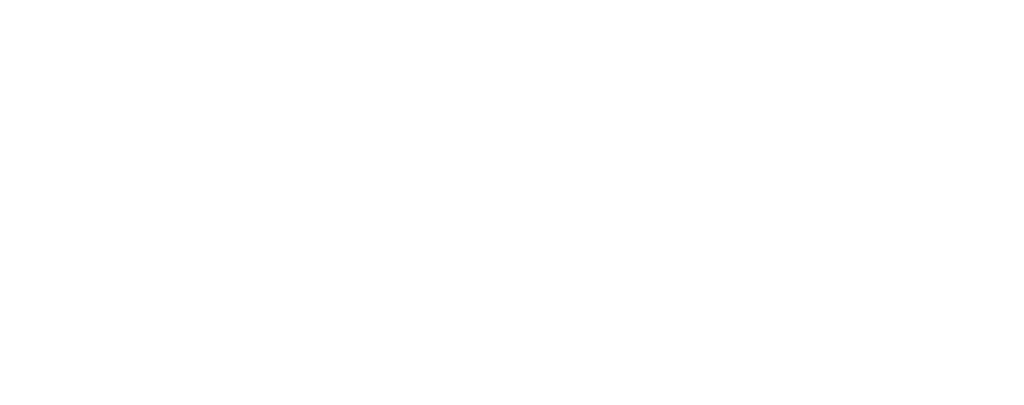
# Model space of a CAD drawing. Header units: millimetres. Extents: x -2329 to 35453, y 325 to 8304.
# Tile 11 of 11: x 9119 to 13196, y 2140 to 3653. Entities that reach past the tile are written whole.
import ezdxf

# ---------------------------------------------------------------- set-up
doc = ezdxf.new("R2010")
doc.units = ezdxf.units.MM
doc.layers.add('Beschriftung', color=7, linetype='Continuous')
doc.styles.add('LBB3.5M1000', font='isocp.shx', dxfattribs={"height": 3.5})

msp = doc.modelspace()

# ---------------------------------------------------------------- texts
at = {"attachment_point": 1, "style": 'LBB3.5M1000', "bg_fill": 2}
for s, insert, char_height, width in [('\\pi147.35;{\\fArial|b1|i0|c0|p34;TOP VIEW\\P\\pi39.782;DRAUFSICHT}', (-2045.7, 3602.8), 100, 974.584), ('\\pi288.08;{\\fArial|b0|i0|c0|p34;(INSIDE)\\P\\pi299.31;\\fArial|b0|i1|c0|p34;(INNEN)\\fArial|b0|i0|c0|p34;\\P\\pi149.72;NOT TO SCALE\\P\\pi95.043;\\fArial|b0|i1|c0|p34;OHNE MASSSTAB}', (3474.7, 2729.7), 60, 903.333)]:
    msp.add_mtext(s, dxfattribs=dict(at, insert=insert, char_height=char_height, width=width))

# ---------------------------------------------------------------- next in the draw order: texts
at = {"layer": 'Beschriftung', "insert": (3825.2, 3264.7), "char_height": 100, "width": 2034.716, "attachment_point": 1, "style": 'LBB3.5M1000', "bg_fill": 2}
msp.add_mtext('\\pi103.24;{\\fArial|b0|i0|c0|p34;GROUNDING CONNECTION\\P\\pi243.93;\\fArial|b0|i1|c0|p34;ERDUNGSANSCHLUSS}', dxfattribs=at)

doc.saveas('drawing.dxf')
